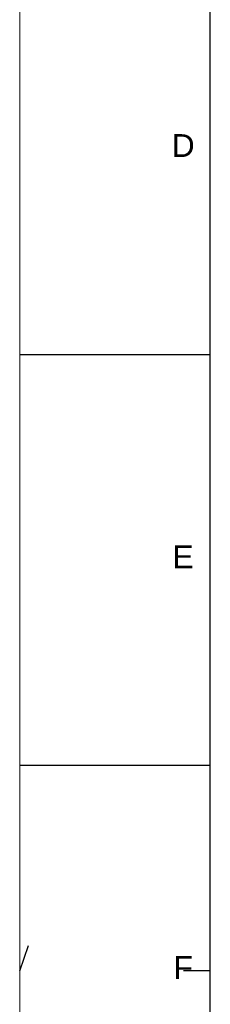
# Model space of a CAD drawing. Header units: millimetres. Extents: x 0 to 25230, y 0 to 17820.
# Tile 3 of 214: x 0 to 750, y 8777 to 12660. Entities that reach past the tile are written whole.
import ezdxf

# ---------------------------------------------------------------- set-up
doc = ezdxf.new("R2010")
doc.units = ezdxf.units.MM
doc.linetypes.add('SLD-Sólida', pattern=[0])
doc.layers.add('DETALHAMENTO', color=8, linetype='SLD-Sólida')
doc.styles.add('SLDTEXTSTYLE2', font='ARIAL.TTF')

msp = doc.modelspace()

# ---------------------------------------------------------------- linework, layer by layer
at = {"color": 7, "linetype": 'SLD-Sólida', "lineweight": 18, "ltscale": 30}
msp.add_line((0, 17820), (0, 0), dxfattribs=at)
at = {"layer": 'DETALHAMENTO', "color": 7, "linetype": 'SLD-Sólida', "ltscale": 30}
for p, q in [((750, 210), (750, 17610)), ((0, 11340), (750, 11340)), ((0, 9720), (750, 9720)), ((0, 8910), (35, 9009)), ((750, 8910), (645, 8910))]:
    msp.add_line(p, q, dxfattribs=at)

# ---------------------------------------------------------------- texts
at = {"layer": 'DETALHAMENTO', "color": 7, "ltscale": 30, "char_height": 90, "attachment_point": 1, "style": 'SLDTEXTSTYLE2'}
for s, insert in [('D', (597.9, 12209)), ('E', (601, 10587.2)), ('F', (604.8, 8967.2))]:
    msp.add_mtext(s, dxfattribs=dict(at, insert=insert))

doc.saveas('drawing.dxf')
